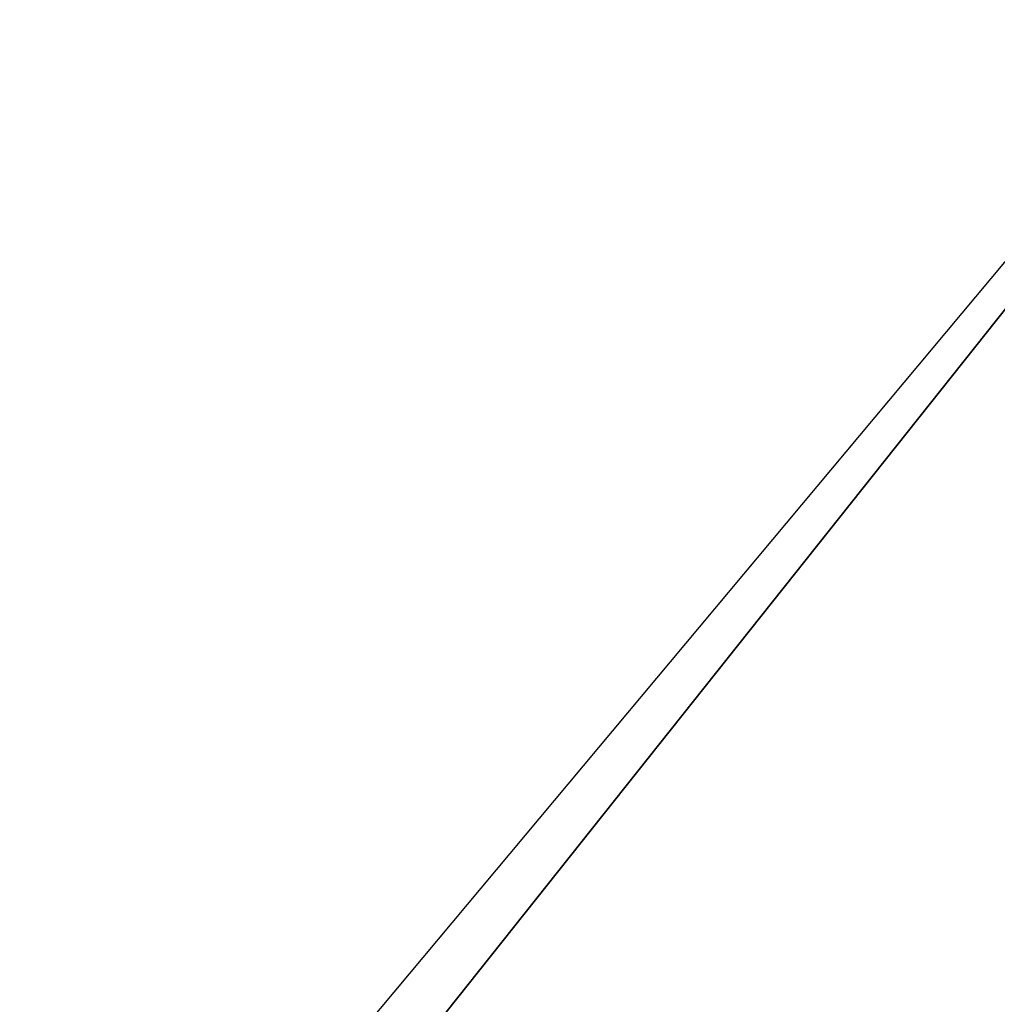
# Model space of a CAD drawing. Extents: x -60 to 60, y -3 to 0.
# Tile 200 of 256: x -18.699376 to -18.69927, y -1.615181 to -1.615074. Entities that reach past the tile are written whole.
import ezdxf

# ---------------------------------------------------------------- set-up
doc = ezdxf.new("R2010")
doc.units = 0
doc.header["$LTSCALE"] = 2.54
doc.layers.get('0').update_dxf_attribs({"linetype": 'CONTINUOUS'})

# ---------------------------------------------------------------- blocks, each defined once
blk = doc.blocks.new('LINEO-LED_STL')
at = {"color": 0}
for p, q in [((-18.69918518, -1.61499996, 43.40226746), (-19.23043976, -2.25, 43.38991394)), ((-18.69918518, -1.61499996, 43.40226746), (-19.23043976, -2.25, 43.38991394)), ((-18.69918518, -1.61499996, 3.4042511), (-19.23043976, -2.25, 3.41660271)), ((-18.69918518, -1.61499996, 3.4042511), (-19.23043976, -2.25, 3.41660271)), ((-18.69918518, -1.61499996, 4.12428856), (-19.20414429, -2.25, 4.13612137)), ((-18.69918518, -1.61499996, 4.12428856), (-19.20414429, -2.25, 4.13612137)), ((-19.20414429, -2.25, 42.6703949), (-18.69918518, -1.61499996, 42.68222961)), ((-19.20414429, -2.25, 42.6703949), (-18.69918518, -1.61499996, 42.68222961))]:
    blk.add_line(p, q, dxfattribs=at)

msp = doc.modelspace()

# ---------------------------------------------------------------- block references
at = {"color": 0}
msp.add_blockref('LINEO-LED_STL', (0, 0), dxfattribs=at)

doc.saveas('drawing.dxf')
